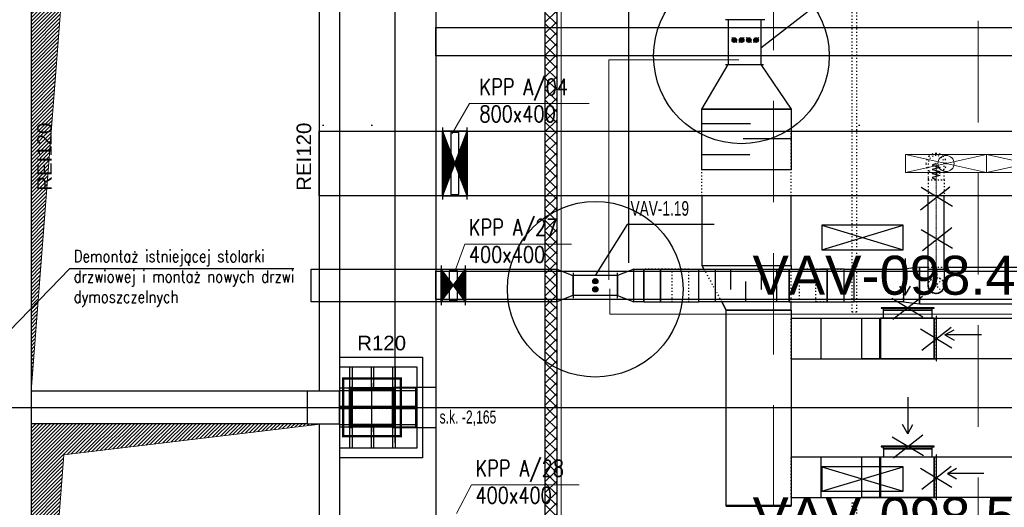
# Model space of a CAD drawing. Header units: centimetres. Extents: x -149939 to 48626, y -46000 to 152985.
# Tile 48 of 256: x -62880 to -50750, y 27770 to 33775. Entities that reach past the tile are written whole.
import ezdxf

# ---------------------------------------------------------------- set-up
doc = ezdxf.new("R2010")
doc.units = ezdxf.units.CM
doc.header["$LTSCALE"] = 50
for name, pattern in [('Balustrady$0$DASHED', [0.75, 0.5, -0.25]), ('CADVENT_CENTERLINE', [9.9, 7.4, -1, 0.5, -1]), ('CADVENT_HIDDEN', [0.8, 0.25, -0.55]), ('Kondygnacja  -0_5$0$HIDDEN', [9.525, 6.35, -3.175]), ('Kondygnacja  -0_5$0$HIDDEN2', [4.7625, 3.175, -1.5875]), ('Osie rzutów$0$DASHDOT2', [12.7, 6.35, -3.175, 0, -3.175])]:
    doc.linetypes.add(name, pattern=pattern)
doc.layers.get('0').update_dxf_attribs({"color": 8})
for name, color, linetype in [('01-103-Went PP_poziom-0_5$0$L_Nawiew', 7, 'Continuous'), ('ARCH_WIDOK_KONSTRUKCJA', 8, 'Continuous'), ('bgde-nawiewDETAILS', 1, 'Continuous'), ('bgde-nawiewEXP', 7, 'Continuous'), ('bgde-nawiewHIDDEN', 250, 'Continuous'), ('bgde-wywiewEXP', 5, 'Continuous'), ('bgde-wywiewHIDDEN', 7, 'Continuous'), ('bgde_AJ_strzałki', 7, 'Continuous'), ('bgde_redukcja', 250, 'Continuous'), ('bgde_tlumik', 7, 'Continuous'), ('bgde_VAV', 7, 'Continuous'), ('IS_zmiany 2024', 1, 'Continuous'), ('Kondygnacja  -0_5$0$ARCH_GK', 8, 'Continuous'), ('Kondygnacja  -0_5$0$ARCH_INFO_ODPORNOŚĆ OGNIOWA', 8, 'Continuous'), ('Kondygnacja  -0_5$0$ARCH_INFO_OPISY', 8, 'Continuous'), ('Kondygnacja  -0_5$0$ARCH_KONSTR_POWYŻEJ RZUTU', 8, 'Kondygnacja  -0_5$0$HIDDEN'), ('Kondygnacja  -0_5$0$ARCH_KONSTR_POWYŻEJ RZUTU_IST', 8, 'Kondygnacja  -0_5$0$HIDDEN2'), ('Kondygnacja  -0_5$0$ARCH_MUROWANE_IST', 8, 'Continuous'), ('Kondygnacja  -0_5$0$ARCH_OKŁADZINA', 8, 'Continuous'), ('Kondygnacja  -0_5$0$ARCH_POMOCNICZE', 8, 'Continuous'), ('Kondygnacja  -0_5$0$ARCH_SŁUPY', 8, 'Continuous'), ('Kondygnacja  -0_5$0$ARCH_WIDOK_IST', 8, 'Continuous'), ('Kondygnacja  -0_5$0$ARCH_ŻELBET_IST', 8, 'Continuous'), ('Osie rzutów$0$ARCH_INFO_OSIE_IST', 8, 'Osie rzutów$0$DASHDOT2'), ('Osie rzutów$0$ARCH_INFO_OSIE_OPISY_IST', 8, 'Continuous')]:
    doc.layers.add(name, color=color, linetype=linetype)
for name, color, linetype, lineweight in [('bgde-nawiewCEN', 7, 'Continuous', 13), ('bgde_klapy opis', 250, 'Continuous', 20), ('bgde_klapy p.poż.', 240, 'Continuous', 30), ('bgde_nawiewnik', 11, 'Continuous', 5), ('Kondygnacja  -0_5$0$ARCH_WIDOK', 8, 'Continuous', 13), ('RFCU', 6, 'Continuous', 30)]:
    doc.layers.add(name, color=color, linetype=linetype, lineweight=lineweight)
doc.styles.add('Arial', font='ARIAL.TTF')
doc.styles.add('Kondygnacja  -0_5$0$Arial', font='ARIAL.TTF')
doc.styles.add('Kondygnacja  -0_5$0$BIKTS', font='bikromsw.shx', dxfattribs={"width": 0.8})
doc.styles.add('Kondygnacja  -0_5$0$ROMANS-50-CM', font='romans.shx', dxfattribs={"width": 0.8, "height": 10})
doc.styles.add('Kondygnacja  -0_5$0$Standard', font='txt')
doc.styles.add('st rom', font='Romans.shx', dxfattribs={"width": 0.8})
doc.dimstyles.new('Kondygnacja  -0_5$0$ISO-25', dxfattribs={"dimtxt": 2.5, "dimasz": 2.5, "dimexe": 1.25, "dimexo": 0.625, "dimtad": 1, "dimtxsty": 'Kondygnacja  -0_5$0$Standard', "dimcen": 2.5, "dimadec": 0, "dimazin": 0, "dimtfac": 1, "dimtmove": 0, "dimatfit": 3, "dimfxl": 1, "dimarcsym": 0})
pattern_1 = [(45, (-6220.4609, -4950), (-0.67351921, 0.67351921), [])]

# ---------------------------------------------------------------- blocks, each defined once
blk = doc.blocks.new('Osie rzutów')
at = {"layer": 'Osie rzutów$0$ARCH_INFO_OSIE_IST', "ltscale": 10}
for p, q in [((6200, 12510), (6200, 4800)), ((6200, 12510), (6200, 4571.18)), ((6260, 12510), (6260, 4623.26)), ((6860, 12510), (6860, 4623.26)), ((6260, 7370), (6260, 7430)), ((4436.04, 7400), (15156.54, 7400)), ((6290, 7400), (6230, 7400))]:
    blk.add_line(p, q, dxfattribs=at)
blk = doc.blocks.new('Kondygnacja  -0_5$0$_Dot')
at = {"color": 0, "linetype": 'ByBlock', "lineweight": -2}
blk.add_line((-0.5, 0), (-1, 0), dxfattribs=at)
at = {"color": 0, "linetype": 'ByBlock', "const_width": 0.5}
blk.add_lwpolyline([(-0.25, 0, 1), (0.25, 0, 1)], format="xyb", close=True, dxfattribs=at)
blk = doc.blocks.new('Kondygnacja  -0_5$0$słup 6.8.11')
at = {"layer": 'Kondygnacja  -0_5$0$ARCH_SŁUPY'}
h = blk.add_hatch(dxfattribs=at)
h.set_pattern_fill('ANSI31', color=256, scale=0.3, style=0)
h.set_pattern_definition(pattern_1)
h.paths.add_polyline_path([(15, 75), (12, 75), (12, 25), (15, 25)])
h = blk.add_hatch(dxfattribs=at)
h.set_pattern_fill('ANSI31', color=256, scale=0.3, style=0)
h.set_pattern_definition(pattern_1)
h.paths.add_polyline_path([(65, 71), (65, 74), (15, 74), (15, 71)])
h = blk.add_hatch(dxfattribs=at)
h.set_pattern_fill('ANSI31', color=256, scale=0.3, style=0)
h.set_pattern_definition(pattern_1)
h.paths.add_polyline_path([(68, 75), (65, 75), (65, 25), (68, 25)])
h = blk.add_hatch(dxfattribs=at)
h.set_pattern_fill('ANSI31', color=256, scale=0.3, style=0)
h.set_pattern_definition(pattern_1)
h.paths.add_polyline_path([(65, 48.5), (65, 51.5), (15, 51.5), (15, 48.5)])
h = blk.add_hatch(dxfattribs=at)
h.set_pattern_fill('ANSI31', color=256, scale=0.3, style=0)
h.set_pattern_definition(pattern_1)
h.paths.add_polyline_path([(65, 26), (65, 29), (15, 29), (15, 26)])
at = {"layer": 'Kondygnacja  -0_5$0$ARCH_POMOCNICZE'}
blk.add_lwpolyline([(95, 100), (95, 0), (0, 0), (0, 100)], close=True, dxfattribs=at)
for points in [[(12, 100), (12, 75)], [(15, 100), (15, 75)], [(38.5, 100), (38.5, 74)], [(41.5, 100), (41.5, 74)], [(65, 100), (65, 75)], [(68, 100), (68, 75)], [(0, 74), (12, 74)], [(68, 74), (95, 74)], [(0, 71), (12, 71)], [(68, 71), (95, 71)], [(0, 51.5), (12, 51.5)], [(68, 51.5), (95, 51.5)], [(0, 48.5), (12, 48.5)], [(68, 48.5), (95, 48.5)], [(0, 29), (12, 29)], [(0, 26), (12, 26)], [(12, 25), (12, 0)], [(15, 25), (15, 0)], [(38.5, 26), (38.5, 0)], [(41.5, 26), (41.5, 0)], [(65, 25), (65, 0)], [(68, 29), (95, 29)], [(68, 26), (95, 26)], [(68, 25), (68, 0)]]:
    blk.add_lwpolyline(points, dxfattribs=at)
at = {"layer": 'Kondygnacja  -0_5$0$ARCH_SŁUPY'}
for p, q in [((15, 51.5), (65, 51.5)), ((65, 48.5), (15, 48.5))]:
    blk.add_line(p, q, dxfattribs=at)
for points in [[(12, 75), (15, 75), (15, 25), (12, 25)], [(65, 75), (68, 75), (68, 25), (65, 25)]]:
    blk.add_lwpolyline(points, close=True, dxfattribs=at)
for points in [[(65, 74), (15, 74)], [(15, 71), (65, 71)], [(65, 29), (15, 29)], [(15, 26), (65, 26)]]:
    blk.add_lwpolyline(points, dxfattribs=at)
blk = doc.blocks.new('Kondygnacja  -0_5$0$konstrukcja istniejąca -0.5')
at = {"layer": 'Kondygnacja  -0_5$0$ARCH_KONSTR_POWYŻEJ RZUTU_IST', "ltscale": 10}
for p, q in [((6288.5, 4975), (6288.5, 12225)), ((6288.5, 7375), (6288.5, 7425)), ((6288.5, 7425), (6338.5, 7425)), ((6338.5, 7375), (6288.5, 7375))]:
    blk.add_line(p, q, dxfattribs=at)
for points in [[(6338.5, 8575), (6338.5, 7425)], [(6313.5, 7425), (6313.5, 7375)], [(6338.5, 7425), (6338.5, 7375)], [(6338.5, 7375), (6338.5, 6225)]]:
    blk.add_lwpolyline(points, dxfattribs=at)
at = {"layer": 'Kondygnacja  -0_5$0$ARCH_KONSTR_POWYŻEJ RZUTU_IST', "ltscale": 10, "elevation": 0}
for points in [[(7382, 7832.9), (6338.5, 7832.9), (6338.5, 7867.9), (7382, 7867.9)], [(7382, 7532.9), (6338.5, 7532.9), (6338.5, 7567.9), (7382, 7567.9)]]:
    blk.add_lwpolyline(points, dxfattribs=at)
at = {"layer": 'Kondygnacja  -0_5$0$ARCH_KONSTR_POWYŻEJ RZUTU_IST', "style": 'Kondygnacja  -0_5$0$BIKTS', "width": 0.7}
blk.add_text('s.k. -2,165', height=16, dxfattribs=at).set_placement((6343.3, 7380.2))
blk = doc.blocks.new('06')
at = {"layer": 'bgde_VAV', "color": 3, "linetype": 'Continuous', "lineweight": -2}
for p, q in [((-54870, 68405), (-54870, 68375)), ((-54870, 68375), (-54870, 68125)), ((-54320, 68375), (-54320, 68405)), ((-54320, 68125), (-54320, 68375)), ((-54870, 68125), (-54870, 68095)), ((-54320, 68095), (-54320, 68125))]:
    blk.add_line(p, q, dxfattribs=at)
at = {"layer": 'bgde_VAV', "color": 3, "linetype": 'ByBlock', "lineweight": -2}
for p, q in [((-54320, 68375), (-54870, 68375)), ((-54320, 68125), (-54870, 68125))]:
    blk.add_line(p, q, dxfattribs=at)
at = {"layer": 'bgde_VAV', "color": 3, "linetype": 'Continuous', "lineweight": -3}
for p, q in [((-54595, 68303), (-54627, 68303)), ((-54595, 68303), (-54626, 68313)), ((-54595, 68303), (-54626, 68293)), ((-54595, 68303), (-54621, 68322)), ((-54595, 68303), (-54621, 68284)), ((-54595, 68303), (-54614, 68329)), ((-54595, 68303), (-54614, 68277)), ((-54595, 68303), (-54605, 68334)), ((-54595, 68303), (-54605, 68273)), ((-54595, 68303), (-54595, 68335)), ((-54595, 68303), (-54585, 68334)), ((-54595, 68303), (-54576, 68329)), ((-54595, 68303), (-54569, 68322)), ((-54595, 68303), (-54565, 68313)), ((-54595, 68303), (-54563, 68303)), ((-54595, 68303), (-54565, 68293)), ((-54595, 68303), (-54569, 68284)), ((-54595, 68303), (-54576, 68277)), ((-54595, 68303), (-54585, 68273)), ((-54595, 68303), (-54595, 68271)), ((-54595, 68203), (-54627, 68203)), ((-54595, 68203), (-54626, 68213)), ((-54595, 68203), (-54626, 68193)), ((-54595, 68203), (-54621, 68222)), ((-54595, 68203), (-54621, 68184)), ((-54595, 68203), (-54614, 68229)), ((-54595, 68203), (-54614, 68177)), ((-54595, 68203), (-54605, 68234)), ((-54595, 68203), (-54605, 68173)), ((-54595, 68203), (-54595, 68235)), ((-54595, 68203), (-54585, 68234)), ((-54595, 68203), (-54576, 68229)), ((-54595, 68203), (-54569, 68222)), ((-54595, 68203), (-54565, 68213)), ((-54595, 68203), (-54563, 68203)), ((-54595, 68203), (-54565, 68193)), ((-54595, 68203), (-54569, 68184)), ((-54595, 68203), (-54576, 68177)), ((-54595, 68203), (-54585, 68173)), ((-54595, 68203), (-54595, 68171))]:
    blk.add_line(p, q, dxfattribs=at)
for centre in [(-54595, 68303), (-54595, 68203)]:
    blk.add_ellipse(centre, major_axis=(32, 0), ratio=1, start_param=-1.570796, end_param=4.712389, dxfattribs=at)
blk = doc.blocks.new('blok')
at = {"layer": 'bgde_VAV', "color": 3, "linetype": 'Continuous', "lineweight": -2}
for p, q in [((-54400, 33775), (-54434, 33775)), ((-53950, 33775), (-54400, 33775)), ((-53967, 33775), (-54000, 33775)), ((-54434, 33225), (-54400, 33225)), ((-54400, 33225), (-54000, 33225)), ((-54000, 33225), (-53967, 33225))]:
    blk.add_line(p, q, dxfattribs=at)
at = {"layer": 'bgde_VAV', "color": 3, "linetype": 'ByBlock', "lineweight": -2}
for p, q in [((-54400, 33775), (-54400, 33225)), ((-54000, 33775), (-54000, 33225))]:
    blk.add_line(p, q, dxfattribs=at)
at = {"layer": 'bgde_VAV', "color": 3, "linetype": 'Continuous', "lineweight": -3}
for p, q in [((-54295, 33493), (-54358, 33556)), ((-54326, 33524), (-54355, 33524)), ((-54326, 33524), (-54354, 33533)), ((-54326, 33524), (-54354, 33515)), ((-54326, 33524), (-54349, 33541)), ((-54326, 33524), (-54349, 33507)), ((-54326, 33524), (-54343, 33547)), ((-54326, 33524), (-54343, 33501)), ((-54326, 33524), (-54335, 33551)), ((-54326, 33524), (-54335, 33497)), ((-54326, 33524), (-54326, 33553)), ((-54326, 33524), (-54317, 33551)), ((-54326, 33524), (-54309, 33547)), ((-54326, 33524), (-54303, 33541)), ((-54326, 33524), (-54299, 33533)), ((-54326, 33524), (-54299, 33515)), ((-54326, 33524), (-54303, 33507)), ((-54326, 33524), (-54309, 33501)), ((-54326, 33524), (-54317, 33497)), ((-54326, 33524), (-54326, 33496)), ((-54326, 33524), (-54298, 33524)), ((-54205, 33556), (-54269, 33493)), ((-54237, 33524), (-54266, 33524)), ((-54237, 33524), (-54264, 33533)), ((-54237, 33524), (-54264, 33515)), ((-54237, 33524), (-54260, 33541)), ((-54237, 33524), (-54260, 33507)), ((-54237, 33524), (-54254, 33547)), ((-54237, 33524), (-54254, 33501)), ((-54237, 33524), (-54246, 33551)), ((-54237, 33524), (-54246, 33497)), ((-54237, 33524), (-54237, 33553)), ((-54237, 33524), (-54228, 33551)), ((-54237, 33524), (-54220, 33547)), ((-54237, 33524), (-54214, 33541)), ((-54237, 33524), (-54210, 33533)), ((-54237, 33524), (-54210, 33515)), ((-54237, 33524), (-54214, 33507)), ((-54237, 33524), (-54220, 33501)), ((-54237, 33524), (-54228, 33497)), ((-54237, 33524), (-54237, 33496)), ((-54237, 33524), (-54208, 33524)), ((-54116, 33493), (-54179, 33556)), ((-54147, 33524), (-54176, 33524)), ((-54147, 33524), (-54175, 33533)), ((-54147, 33524), (-54175, 33515)), ((-54147, 33524), (-54171, 33541)), ((-54147, 33524), (-54171, 33507)), ((-54147, 33524), (-54164, 33547)), ((-54147, 33524), (-54164, 33501)), ((-54147, 33524), (-54156, 33551)), ((-54147, 33524), (-54156, 33497)), ((-54147, 33524), (-54147, 33553)), ((-54147, 33524), (-54139, 33551)), ((-54147, 33524), (-54131, 33547)), ((-54147, 33524), (-54124, 33541)), ((-54147, 33524), (-54120, 33533)), ((-54147, 33524), (-54120, 33515)), ((-54147, 33524), (-54124, 33507)), ((-54147, 33524), (-54131, 33501)), ((-54147, 33524), (-54139, 33497)), ((-54147, 33524), (-54147, 33496)), ((-54147, 33524), (-54119, 33524)), ((-54026, 33556), (-54090, 33493)), ((-54058, 33524), (-54087, 33524)), ((-54058, 33524), (-54085, 33533)), ((-54058, 33524), (-54085, 33515)), ((-54058, 33524), (-54081, 33541)), ((-54058, 33524), (-54081, 33507)), ((-54058, 33524), (-54075, 33547)), ((-54058, 33524), (-54075, 33501)), ((-54058, 33524), (-54067, 33551)), ((-54058, 33524), (-54067, 33497)), ((-54058, 33524), (-54058, 33553)), ((-54058, 33524), (-54049, 33551)), ((-54058, 33524), (-54041, 33547)), ((-54058, 33524), (-54035, 33541)), ((-54058, 33524), (-54031, 33533)), ((-54058, 33524), (-54031, 33515)), ((-54058, 33524), (-54035, 33507)), ((-54058, 33524), (-54041, 33501)), ((-54058, 33524), (-54049, 33497)), ((-54058, 33524), (-54058, 33496)), ((-54058, 33524), (-54029, 33524))]:
    blk.add_line(p, q, dxfattribs=at)
for centre in [(-54326, 33524), (-54237, 33524), (-54147, 33524), (-54058, 33524)]:
    blk.add_ellipse(centre, major_axis=(0, 28.6), ratio=1, start_param=-1.570796, end_param=4.712389, dxfattribs=at)
blk = doc.blocks.new('*U497')
at = {"linetype": 'Continuous', "lineweight": -3}
for p, q in [((-150, 0, -400), (150, 0, 400)), ((150, 0, -400), (-150, 0, 400)), ((-142.875, 0, -381), (-142.875, 0, 381)), ((-127, 0, -338.667), (-127, 0, 338.667)), ((-111.125, 0, -296.333), (-111.125, 0, 296.333)), ((-95.25, 0, -254), (-95.25, 0, 254)), ((-79.375, 0, -211.667), (-79.375, 0, 211.667)), ((-63.5, 0, -169.333), (-63.5, 0, 169.333)), ((-50, 0, -380), (-50, 0, 380)), ((50, 0, -380), (-50, 0, -380)), ((-47.625, 0, -127), (-47.625, 0, 127)), ((-31.75, 0, -84.667), (-31.75, 0, 84.667)), ((-15.875, 0, -42.333), (-15.875, 0, 42.333)), ((15.875, 0, -42.333), (15.875, 0, 42.333)), ((31.75, 0, -84.667), (31.75, 0, 84.667)), ((47.625, 0, -127), (47.625, 0, 127)), ((50, 0, 380), (50, 0, -380)), ((63.5, 0, -169.333), (63.5, 0, 169.333)), ((79.375, 0, -211.667), (79.375, 0, 211.667)), ((95.25, 0, -254), (95.25, 0, 254)), ((111.125, 0, -296.333), (111.125, 0, 296.333)), ((127, 0, -338.667), (127, 0, 338.667)), ((142.875, 0, -381), (142.875, 0, 381)), ((-50, 0, 380), (50, 0, 380))]:
    blk.add_line(p, q, dxfattribs=at)
at = {"linetype": 'Continuous', "lineweight": -2}
for p, q in [((-150, 0, -400), (-150, 0, 400)), ((-150, 0, -445), (-150, 0, -400)), ((150, 0, 400), (150, 0, -400)), ((150, 0, -400), (150, 0, -445)), ((-150, 0, 400), (-150, 0, 445)), ((150, 0, 445), (150, 0, 400))]:
    blk.add_line(p, q, dxfattribs=at)
at = {"color": 0, "linetype": 'ByBlock', "lineweight": -2}
for p, q in [((150, 0, -400), (-150, 0, -400)), ((-150, 0, 400), (150, 0, 400))]:
    blk.add_line(p, q, dxfattribs=at)
blk = doc.blocks.new('*U499')
at = {"linetype": 'Continuous', "lineweight": -2}
for p, q in [((-150, 200), (-150, 245)), ((150, 245), (150, 200)), ((-150, -200), (-150, 200)), ((150, 200), (150, -200)), ((-150, -245), (-150, -200)), ((150, -200), (150, -245))]:
    blk.add_line(p, q, dxfattribs=at)
at = {"linetype": 'Continuous', "lineweight": -3}
for p, q in [((-150, -200), (150, 200)), ((150, -200), (-150, 200)), ((-143, -191), (-143, 190)), ((-127, -169), (-127, 169)), ((-111, -148), (-111, 148)), ((-95, -127), (-95, 127)), ((-50, 180), (50, 180)), ((-50, -180), (-50, 180)), ((50, 180), (50, -180)), ((95, -127), (95, 127)), ((111, -148), (111, 148)), ((127, -169), (127, 169)), ((143, -191), (143, 190)), ((-79, -106), (-79, 106)), ((-64, -85), (-64, 85)), ((-48, -64), (-48, 64)), ((-32, -42), (-32, 42)), ((-16, -21), (-16, 21)), ((16, -21), (16, 21)), ((32, -42), (32, 42)), ((48, -64), (48, 64)), ((64, -85), (64, 85)), ((79, -106), (79, 106)), ((50, -180), (-50, -180))]:
    blk.add_line(p, q, dxfattribs=at)
at = {"color": 0, "linetype": 'ByBlock', "lineweight": -2}
for p, q in [((150, 200), (-150, 200)), ((-150, -200), (150, -200))]:
    blk.add_line(p, q, dxfattribs=at)
blk = doc.blocks.new('A$C066D7839')
at = {"layer": 'bgde_nawiewnik', "color": 7}
for p, q in [((-50, -11.15), (-50, 11.15)), ((-50, 11.15), (50, 11.15)), ((-50, -11.15), (50, 11.15)), ((50, -11.15), (-50, 11.15)), ((50, 11.15), (50, -11.15)), ((50, -11.15), (-50, -11.15))]:
    blk.add_line(p, q, dxfattribs=at)
blk.add_circle((0, 0), 10, dxfattribs=at)
blk = doc.blocks.new('strzałki2')
at = {"layer": 'bgde_AJ_strzałki'}
for p, q in [((0, 687), (-65, 575, 1393)), ((0, 237), (0, 687)), ((0, 687), (65, 575, 1393))]:
    blk.add_line(p, q, dxfattribs=at)
blk = doc.blocks.new('t20')
at = {"layer": 'bgde_tlumik'}
for p, q in [((-54475, 32498), (-53875, 32498)), ((-53375, 32306), (-53965, 32306)), ((-54475, 32114), (-53885, 32114))]:
    blk.add_line(p, q, dxfattribs=at)
blk.add_lwpolyline([(-54475, 32675), (-53375, 32675), (-53375, 31925), (-54475, 31925)], close=True, dxfattribs=at)
blk = doc.blocks.new('t19')
at = {"layer": 'bgde_tlumik'}
for p, q in [((-54121, 30702), (-54121, 30452)), ((-53746, 30702), (-53746, 30452)), ((-53933, 30302), (-53933, 30552))]:
    blk.add_line(p, q, dxfattribs=at)
blk.add_lwpolyline([(-54308, 30702), (-53558, 30702), (-53558, 30302), (-54308, 30302)], close=True, dxfattribs=at)

msp = doc.modelspace()

# ---------------------------------------------------------------- hatches: boundary and pattern name
at = {"layer": 'Kondygnacja  -0_5$0$ARCH_GK', "linetype": 'Continuous', "lineweight": -3}
h = msp.add_hatch(dxfattribs=at)
h.set_pattern_fill('ANSI37', color=256, scale=30, style=0)
h.set_pattern_definition([(45, (-121140, -45000), (-67.35192, 67.35192), []), (135, (-121140, -45000), (-67.35192, -67.35192), [])])
h.paths.add_polyline_path([(-56410, 4850), (-56260, 4850), (-56260, 53640), (-56376.667, 53640), (-56410, 53540)], flags=0)
h.paths.add_polyline_path([(-56410, 53740), (-56376.667, 53640), (-56260, 53640), (-56260, 56010), (-56410, 56160)], flags=0)
at = {"layer": 'Kondygnacja  -0_5$0$ARCH_WIDOK'}
h = msp.add_hatch(dxfattribs=at)
h.set_pattern_fill('ANSI31', color=256, scale=10, angle=-180, style=0)
h.set_pattern_definition([(225, (-121140, -33000), (22.45064, -22.45064), [])])
h.paths.add_polyline_path([(-62740, 29200), (-62740, 34800), (-59190, 34800), (-62335.997, 34415.735)])
h = msp.add_hatch(dxfattribs=at)
h.set_pattern_fill('ANSI31', color=256, scale=10, angle=-180, style=0)
h.set_pattern_definition([(225, (-121140, -39000), (22.45064, -22.45064), [])])
h.paths.add_polyline_path([(-62740, 23200), (-62740, 28800), (-59140, 28800), (-62335.997, 28415.735)])

# ---------------------------------------------------------------- linework, layer by layer
at = {"linetype": 'Balustrady$0$DASHED', "lineweight": 20, "ltscale": 50}
msp.add_lwpolyline([(-53592.361, 52511.025), (-51070.214, 52511.025), (-51070.214, 5276.785), (-53592.361, 5276.785)], close=True, dxfattribs=at)
at = {"layer": 'ARCH_WIDOK_KONSTRUKCJA', "linetype": 'CADVENT_HIDDEN', "elevation": 0}
for points in [[(-52572.2, 30174.984), (-52622.2, 30174.984), (-52622.2, 39824.984), (-52572.2, 39824.984)], [(-52572.2, 18174.984), (-52622.2, 18174.984), (-52622.2, 27824.984), (-52572.2, 27824.984)]]:
    msp.add_lwpolyline(points, close=True, dxfattribs=at)
at = {"layer": 'bgde-nawiewCEN', "linetype": 'CADVENT_CENTERLINE', "ltscale": 0.06}
for p, q in [((-51590.031, 32003.485), (-51590.031, 32003.959)), ((-51590.031, 32002.359), (-51590.031, 32003.485)), ((-51590.031, 32000.166), (-51590.031, 32002.359)), ((-51590.031, 31996.552), (-51590.031, 32000.166)), ((-51590.031, 31991.159), (-51590.031, 31996.552)), ((-51590.031, 31983.633), (-51590.031, 31991.159)), ((-51590.031, 31973.618), (-51590.031, 31983.633)), ((-51590.031, 31960.759), (-51590.031, 31973.618)), ((-51590.031, 31944.7), (-51590.031, 31960.759)), ((-51590.031, 31925.085), (-51590.031, 31944.7)), ((-51590.031, 31901.559), (-51590.031, 31925.085)), ((-51590.031, 31873.766), (-51590.031, 31901.559)), ((-51590.031, 31822.655), (-51590.031, 31873.766)), ((-51590.031, 31803.959), (-51590.031, 31822.655)), ((-51590.031, 31803.959), (-51590.031, 30701.612)), ((-51590.031, 30701.612), (-51590.031, 30501.612))]:
    msp.add_line(p, q, dxfattribs=at)
at = {"layer": 'bgde-nawiewDETAILS', "linetype": 'CADVENT_HIDDEN'}
for p, q in [((-51660.742, 30430.901), (-51519.321, 30572.322)), ((-51660.742, 30572.322), (-51519.321, 30430.901))]:
    msp.add_line(p, q, dxfattribs=at)
at = {"layer": 'bgde-nawiewEXP', "linetype": 'Continuous'}
for points in [[(-41538.801, 31603.941), (-59190.003, 31603.941), (-59190.003, 32403.941), (-41538.801, 32403.941)], [(-51690.031, 30701.612), (-51490.031, 30701.612), (-51490.031, 31603.941)], [(-51690.031, 30701.612), (-51690.031, 31603.941)], [(-56263.382, 30301.612), (-59287.537, 30301.612), (-59287.537, 30701.612), (-56263.382, 30701.612)], [(-55313.382, 30301.612), (-55313.382, 30701.612), (-55313.38, 30701.612)], [(-55313.38, 30701.612), (-55189.278, 30701.612), (-55189.278, 30301.612), (-55313.38, 30301.612)], [(-55313.38, 30301.612), (-55313.38, 30701.612)], [(-55189.278, 30301.612), (-55189.278, 30701.612), (-54983.338, 30701.612), (-54983.338, 30301.612), (-54512.825, 30301.612)], [(-55189.278, 30301.612), (-54983.338, 30301.612), (-54983.338, 30701.612), (-54512.825, 30701.612)], [(-54512.827, 30301.612), (-54512.827, 30701.612)], [(-53401.253, 30701.612), (-52930.74, 30701.612)], [(-53401.251, 30301.612), (-53401.251, 30701.612)], [(-52930.74, 30301.612), (-52724.8, 30301.612), (-52724.8, 30701.612), (-52930.74, 30701.612), (-52930.74, 30701.612), (-53000.333, 30701.612)], [(-52930.74, 30301.612), (-52930.74, 30301.612), (-52930.74, 30301.612), (-52930.74, 30701.612), (-52930.74, 30701.612)], [(-52724.8, 30301.612), (-52600.697, 30301.612), (-52600.697, 30701.612), (-51992.988, 30701.612), (-51992.988, 30701.612), (-51992.988, 30301.612), (-52600.697, 30301.612)], [(-52724.8, 30301.612), (-52724.8, 30701.612), (-52600.697, 30701.612)], [(-51792.988, 30726.612), (-51690.031, 30726.612)], [(-51490.031, 30726.612), (-50102.307, 30726.612)], [(-51690.031, 30501.612), (-51685.059, 30476.615)], [(-51688.191, 30497.17), (-51685.492, 30471.826), (-51666.828, 30437.562), (-51661.829, 30433.526)], [(-51683.673, 30469.644), (-51682.419, 30463.343), (-51660.742, 30430.901), (-51639.551, 30416.741)], [(-51558.064, 30407.97), (-51551.763, 30409.224), (-51519.321, 30430.901), (-51505.161, 30452.092)], [(-51517.481, 30435.343), (-51501.469, 30455.172), (-51490.438, 30492.598), (-51491.119, 30498.986)], [(-51501.213, 30458.002), (-51497.643, 30463.343), (-51490.031, 30501.612)], [(-51656.3, 30429.061), (-51636.471, 30413.049), (-51599.045, 30402.019), (-51592.656, 30402.699)], [(-51633.641, 30412.793), (-51628.3, 30409.224), (-51590.031, 30401.612), (-51565.034, 30406.584)], [(-51585.589, 30403.451), (-51560.246, 30406.15), (-51525.982, 30424.815), (-51521.946, 30429.814)], [(-53401.253, 30301.612), (-52930.74, 30301.612)], [(-51792.988, 30276.612), (-42620.939, 30276.612)]]:
    msp.add_lwpolyline(points, dxfattribs=at)
for points in [[(-56263.382, 30701.612), (-56063.382, 30626.612), (-56063.382, 30376.612), (-56263.382, 30301.612)], [(-55313.382, 30701.612), (-55513.382, 30626.612), (-55513.382, 30376.612), (-55313.382, 30301.612)], [(-54512.825, 30301.612), (-54512.825, 30701.612), (-53401.253, 30701.612), (-53401.253, 30301.612)], [(-52930.74, 30301.612), (-52930.74, 30701.612)], [(-51992.988, 30301.612), (-51792.988, 30276.612), (-51792.988, 30726.612), (-51992.988, 30701.612)], [(-51792.988, 30726.612), (-51792.988, 30276.612)], [(-51690.031, 30501.612), (-51690.031, 30701.612), (-51490.031, 30701.612), (-51490.031, 30501.612), (-51497.643, 30463.343), (-51519.321, 30430.901), (-51551.763, 30409.224), (-51590.031, 30401.612), (-51628.3, 30409.224), (-51660.742, 30430.901), (-51682.419, 30463.343)], [(-51992.988, 30301.612), (-51992.988, 30301.612)]]:
    msp.add_lwpolyline(points, close=True, dxfattribs=at)
at = {"layer": 'bgde-nawiewHIDDEN', "linetype": 'CADVENT_HIDDEN'}
for points in [[(-51715.031, 32003.959), (-51705.516, 31956.123), (-51678.42, 31915.571), (-51637.867, 31888.474), (-51590.031, 31878.959), (-51542.196, 31888.474), (-51501.643, 31915.571), (-51474.546, 31956.123), (-51465.031, 32003.959), (-51474.546, 32051.794), (-51501.643, 32092.347), (-51542.196, 32119.444), (-51590.031, 32128.959), (-51637.867, 32119.444), (-51678.42, 32092.347), (-51705.516, 32051.794)], [(-51715.031, 32003.959), (-51705.516, 31956.123), (-51678.42, 31915.571), (-51637.867, 31888.474), (-51590.031, 31878.959), (-51542.196, 31888.474), (-51501.643, 31915.571), (-51474.546, 31956.123), (-51465.031, 32003.959), (-51474.546, 32051.794), (-51501.643, 32092.347), (-51542.196, 32119.444), (-51590.031, 32128.959), (-51637.867, 32119.444), (-51678.42, 32092.347), (-51705.516, 32051.794)], [(-51690.031, 31803.959), (-51490.031, 31803.959), (-51490.031, 32003.959), (-51497.643, 32042.227), (-51519.321, 32074.67), (-51551.763, 32096.347), (-51590.031, 32103.959), (-51628.3, 32096.347), (-51660.742, 32074.67), (-51682.419, 32042.227), (-51690.031, 32003.959), (-51690.031, 31822.655)], [(-53277.15, 30701.612), (-53277.15, 30301.612), (-52930.74, 30301.612), (-53071.21, 30301.612), (-53071.21, 30701.612), (-52930.74, 30701.612), (-52930.74, 30701.612)], [(-51992.988, 30701.612), (-51992.988, 30701.612)], [(-51992.988, 30301.612), (-51992.988, 30301.612)]]:
    msp.add_lwpolyline(points, close=True, dxfattribs=at)
at = {"layer": 'bgde-nawiewHIDDEN'}
msp.add_lwpolyline([(-51590.031, 32003.959), (-51640.031, 31981.885), (-51540.031, 31956.779), (-51640.031, 31931.546), (-51540.031, 31905.868), (-51640.031, 31880.722), (-51540.031, 31855.642), (-51640.031, 31830.347), (-51590.031, 31803.959)], dxfattribs=at)
at = {"layer": 'bgde-nawiewHIDDEN', "linetype": 'CADVENT_HIDDEN'}
for points in [[(-51690.031, 31803.959), (-51690.031, 31603.941)], [(-51690.031, 31803.959), (-51490.031, 31803.959), (-51490.031, 31603.941)], [(-55189.278, 30301.612), (-54842.868, 30301.612), (-54842.868, 30701.612), (-55189.278, 30701.612)], [(-54983.338, 30301.612), (-54636.927, 30301.612), (-54636.927, 30701.612), (-54983.338, 30701.612)], [(-54512.825, 30301.612), (-54512.823, 30301.612), (-54512.823, 30701.612), (-54512.825, 30701.612)], [(-53401.255, 30301.612), (-53401.255, 30701.612), (-53401.253, 30701.612)], [(-52930.74, 30701.612), (-52724.8, 30701.612)], [(-52600.697, 30301.612), (-52600.695, 30301.612), (-52600.695, 30701.612), (-52600.697, 30701.612)], [(-51992.988, 30301.612), (-51992.988, 30701.612)], [(-51690.031, 30726.612), (-51490.031, 30726.612)], [(-51690.031, 30501.612), (-51682.419, 30539.88), (-51660.742, 30572.322), (-51628.3, 30593.999), (-51590.031, 30601.612), (-51551.763, 30593.999), (-51519.321, 30572.322), (-51497.643, 30539.88), (-51490.031, 30501.612)], [(-51689.624, 30510.625), (-51678.594, 30548.051), (-51654.081, 30578.408), (-51619.817, 30597.073), (-51581.018, 30601.205), (-51543.592, 30590.174), (-51513.235, 30565.661), (-51494.57, 30531.397), (-51491.119, 30498.986)], [(-51689.624, 30510.625), (-51688.191, 30497.17)], [(-51685.059, 30476.615), (-51683.673, 30469.644)], [(-51505.161, 30452.092), (-51501.213, 30458.002)], [(-51661.829, 30433.526), (-51656.3, 30429.061)], [(-51639.551, 30416.741), (-51633.641, 30412.793)], [(-51592.656, 30402.699), (-51585.589, 30403.451)], [(-51565.034, 30406.584), (-51558.064, 30407.97)], [(-51521.946, 30429.814), (-51517.481, 30435.343)], [(-55313.382, 30301.612), (-55313.38, 30301.612)], [(-53401.255, 30301.612), (-53401.253, 30301.612)], [(-52930.74, 30301.612), (-52724.8, 30301.612)]]:
    msp.add_lwpolyline(points, dxfattribs=at)
at = {"layer": 'bgde-wywiewEXP', "linetype": 'Continuous'}
for points in [[(-54150.428, 33225.031), (-53750.427, 33225.031), (-53375.428, 32675.031), (-54475.428, 32675.031)], [(-52265.003, 30221.595), (-51615.003, 30221.595), (-51615.003, 30227.595), (-52265.003, 30227.595)], [(-52273.836, 29597.595), (-51615.003, 29597.595), (-51615.003, 30097.595), (-52273.836, 30097.595)], [(-51615.003, 30097.595), (-51615.003, 29597.595)], [(-51591.003, 29572.595), (-51585.003, 29572.595), (-51585.003, 30122.595), (-51591.003, 30122.595)], [(-52265.003, 28515.198), (-51615.003, 28515.198), (-51615.003, 28521.198), (-52265.003, 28521.198)], [(-52240.003, 28391.198), (-51640.003, 28391.198), (-51640.003, 28491.198), (-52240.003, 28491.198)], [(-51591.003, 27866.198), (-51585.003, 27866.198), (-51585.003, 28416.198), (-51591.003, 28416.198)]]:
    msp.add_lwpolyline(points, close=True, dxfattribs=at)
for points in [[(-54475.428, 32403.941), (-54475.428, 32675.031)], [(-53375.428, 32675.031), (-53375.428, 32403.941)], [(-54475.428, 31603.941), (-54475.428, 30749.046), (-53375.428, 30749.046), (-53375.428, 31603.941)], [(-54475.428, 30749.046), (-54449.555, 30701.612)], [(-54475.428, 30749.046), (-53375.428, 30749.046), (-53375.428, 30701.612)], [(-54231.373, 30301.612), (-54175.428, 30199.046)], [(-54175.428, 30199.046), (-54231.373, 30301.612)], [(-53375.428, 30199.046), (-53375.428, 30301.612)], [(-52240.003, 30097.595), (-51640.003, 30097.595), (-51640.003, 30197.595), (-52240.003, 30197.595), (-52240.003, 30221.595)], [(-52240.003, 30097.595), (-52240.003, 30197.595), (-51640.003, 30197.595), (-51640.003, 30221.595)], [(-54175.428, 27782.643), (-53375.428, 27782.643), (-53375.428, 27792.643), (-54175.428, 27792.643), (-54175.428, 30199.046), (-53375.428, 30199.046), (-53375.428, 27792.643)], [(-54175.428, 30199.046), (-53375.428, 30199.046)], [(-53375.428, 30199.046), (-54175.428, 30199.046)], [(-53375.428, 29597.595), (-52283.836, 29597.595), (-52283.836, 30097.595), (-52273.836, 30097.595), (-52273.836, 29597.595), (-52283.836, 29597.595)], [(-53375.428, 30097.595), (-52283.836, 30097.595)], [(-51615.003, 30097.595), (-51591.003, 30097.595)], [(-51615.003, 29597.595), (-51591.003, 29597.595)], [(-52240.003, 28491.198), (-51640.003, 28491.198), (-51640.003, 28515.198)], [(-52240.003, 28491.198), (-52240.003, 28515.198)], [(-53375.428, 27891.198), (-52283.836, 27891.198), (-52283.836, 28391.198), (-52273.836, 28391.198), (-52273.836, 27891.198), (-51615.003, 27891.198), (-51615.003, 28391.198), (-51591.003, 28391.198)], [(-53375.428, 28391.198), (-52283.836, 28391.198)], [(-52283.836, 27891.198), (-52273.836, 27891.198), (-52273.836, 28391.198), (-51615.003, 28391.198), (-51615.003, 27891.198), (-51591.003, 27891.198)], [(-54175.428, 27782.643), (-54175.428, 27792.643)], [(-54175.428, 27792.643), (-53375.428, 27792.643)], [(-54175.428, 27792.643), (-54175.428, 27782.643)], [(-53375.428, 27792.643), (-54175.428, 27792.643)]]:
    msp.add_lwpolyline(points, dxfattribs=at)
at = {"layer": 'bgde-wywiewHIDDEN', "linetype": 'CADVENT_HIDDEN'}
for points in [[(-54475.428, 31603.941), (-54475.428, 32403.941)], [(-53375.428, 31603.941), (-53375.428, 32403.941)], [(-54449.555, 30701.612), (-54231.373, 30301.612)], [(-53375.428, 30301.612), (-53375.428, 30701.612)], [(-52240.003, 30197.595), (-51640.003, 30197.595), (-51640.003, 30221.595)], [(-52240.003, 30197.595), (-52240.003, 30221.595)], [(-53375.428, 29597.595), (-53375.428, 30097.595)], [(-52283.836, 29597.595), (-52283.836, 30097.595)], [(-51615.003, 29597.595), (-51615.003, 30097.595), (-51591.003, 30097.595), (-51591.003, 29597.595), (-51591.003, 30097.595), (-51591.003, 29572.595), (-51585.003, 29572.595), (-51585.003, 30122.595), (-51591.003, 30122.595), (-51591.003, 30097.595)], [(-51615.003, 29597.595), (-51591.003, 29597.595)], [(-52240.003, 28491.198), (-51640.003, 28491.198), (-51640.003, 28515.198)], [(-52240.003, 28491.198), (-52240.003, 28515.198)], [(-53375.428, 27891.198), (-53375.428, 28391.198)], [(-52283.836, 27891.198), (-52283.836, 28391.198)], [(-51615.003, 27891.198), (-51615.003, 28391.198), (-51591.003, 28391.198), (-51591.003, 27891.198), (-51591.003, 28391.198), (-51591.003, 27866.198), (-51585.003, 27866.198), (-51585.003, 28416.198), (-51591.003, 28416.198), (-51591.003, 28391.198)], [(-51615.003, 27891.198), (-51591.003, 27891.198)]]:
    msp.add_lwpolyline(points, dxfattribs=at)
for points in [[(-52265.003, 30221.595), (-51640.003, 30221.595), (-52240.003, 30221.595), (-51615.003, 30221.595), (-51615.003, 30227.595), (-52265.003, 30227.595)], [(-52265.003, 30221.595), (-52265.003, 30221.595)], [(-52240.003, 30197.595), (-52240.003, 30197.595)], [(-51591.003, 30122.595), (-51591.003, 30122.595)], [(-51615.003, 29597.595), (-51615.003, 29597.595)], [(-52265.003, 28515.198), (-51640.003, 28515.198), (-52240.003, 28515.198), (-51615.003, 28515.198), (-51615.003, 28521.198), (-52265.003, 28521.198)], [(-52265.003, 28515.198), (-52265.003, 28515.198)], [(-52240.003, 28491.198), (-52240.003, 28491.198)], [(-51591.003, 28416.198), (-51591.003, 28416.198)], [(-51615.003, 27891.198), (-51615.003, 27891.198)]]:
    msp.add_lwpolyline(points, close=True, dxfattribs=at)
at = {"layer": 'bgde_klapy opis'}
for p, q in [((-57337.9, 32744.186), (-57550.222, 32374.802, -914.953)), ((-57337.9, 32744.186), (-55863.208, 32744.186)), ((-57394.273, 31012.119), (-57518.854, 30674.909, -1810)), ((-57394.273, 31012.119), (-56080.401, 31012.119)), ((-57314.772, 28047.406), (-57498.854, 27693.119, -1810)), ((-57314.772, 28047.406), (-55988.371, 28047.406))]:
    msp.add_line(p, q, dxfattribs=at)
at = {"layer": 'bgde_klapy p.poż.'}
for p, q in [((-57668.951, 32403.941, 1005.047), (-57368.951, 31603.941, 1005.047)), ((-57368.951, 32403.941, 1005.047), (-57668.951, 31603.941, 1005.047))]:
    msp.add_line(p, q, dxfattribs=at)
for points, elevation in [([(-57668.951, 32403.941), (-57368.951, 32403.941), (-57368.951, 31603.941), (-57668.951, 31603.941)], 1005.047), ([(-57687.583, 30704.048), (-57387.583, 30704.048), (-57387.583, 30304.048), (-57687.583, 30304.048)], 110)]:
    msp.add_lwpolyline(points, close=True, dxfattribs=dict(at, elevation=elevation))
at = {"layer": 'bgde_VAV', "color": 94}
for p, q in [((-53750.429, 33428.098), (-52728.85, 34221.21, -2909.976)), ((-55397.831, 31252.716, 21.417), (-55788.382, 30626.612)), ((-54324.651, 31252.716, 21.417), (-55397.831, 31252.716, 21.417))]:
    msp.add_line(p, q, dxfattribs=at)
at = {"layer": 'IS_zmiany 2024'}
for p, q in [((-51783.648, 31432.897), (-51420.618, 31715.402)), ((-51773.648, 31712.897), (-51388.253, 31480.581)), ((-51773.648, 31193.048), (-51388.253, 30960.733)), ((-51758.044, 30932.973), (-51395.014, 31215.478)), ((-52137.119, 30346.418), (-51751.723, 30114.102)), ((-52121.515, 30086.342), (-51758.485, 30368.848)), ((-53010, 30097.595), (-53010, 29597.595)), ((-53010, 30097.595), (-52510, 30097.595)), ((-52510, 30097.595), (-45561.351, 30097.595)), ((-52510, 30097.595), (-52510, 29597.595)), ((-51782.121, 29966.418), (-51396.726, 29734.102)), ((-51766.518, 29706.342), (-51403.488, 29988.848)), ((-53010, 29597.595), (-52510, 29597.595)), ((-45561.351, 29597.595), (-52510, 29597.595)), ((-52131.121, 28638.69), (-51745.726, 28406.374)), ((-52115.518, 28378.615), (-51752.488, 28661.12)), ((-53010, 28391.198), (-53010, 27891.198)), ((-53010, 28391.198), (-52510, 28391.198)), ((-52510, 28391.198), (-40900, 28391.198)), ((-52510, 28391.198), (-52510, 27891.198)), ((-51766.518, 27992.115), (-51403.488, 28274.62)), ((-51782.121, 28252.19), (-51396.726, 28019.874)), ((-53010, 27891.198), (-52510, 27891.198)), ((-40400, 27891.198), (-52510, 27891.198))]:
    msp.add_line(p, q, dxfattribs=at)
at = {"layer": 'IS_zmiany 2024', "color": 94}
for centre in [(-53989.46, 33328.947, 0), (-55788.382, 30454.884)]:
    msp.add_circle(centre, 1081.427, dxfattribs=at)
at = {"layer": 'Kondygnacja  -0_5$0$ARCH_GK', "linetype": 'Continuous', "lineweight": -3}
for p, q in [((-56260, 4850), (-56260, 56010)), ((-56410, 53540), (-56410, 4850))]:
    msp.add_line(p, q, dxfattribs=at)
at = {"layer": 'Kondygnacja  -0_5$0$ARCH_MUROWANE_IST', "ltscale": 4}
for p, q in [((-62740, 38800), (-62740, 19095)), ((-59190, 34800), (-59190, 29200)), ((-58940, 34800), (-58940, 29200)), ((-59190, 28800), (-59190, 23200)), ((-58940, 28800), (-58940, 23200))]:
    msp.add_line(p, q, dxfattribs=at)
at = {"layer": 'Kondygnacja  -0_5$0$ARCH_OKŁADZINA'}
msp.add_lwpolyline([(-58940, 29620), (-57915.391, 29620), (-57915.391, 28380), (-58940, 28380)], dxfattribs=at)
at = {"layer": 'Kondygnacja  -0_5$0$ARCH_SŁUPY', "const_width": 30}
msp.add_lwpolyline([(-58895, 29355), (-58185, 29355), (-58185, 28645), (-58895, 28645)], close=True, dxfattribs=at)
at = {"layer": 'Kondygnacja  -0_5$0$ARCH_WIDOK'}
msp.add_line((-56210, 55960), (-56210, 4850), dxfattribs=at)
for points in [[(-62740, 29200), (-62740, 34800), (-59190, 34800), (-62335.997, 34415.735), (-62740, 29200)], [(-62740, 23200), (-62740, 28800), (-59140, 28800), (-62335.997, 28415.735), (-62740, 23200)]]:
    msp.add_lwpolyline(points, dxfattribs=at)
at = {"layer": 'Kondygnacja  -0_5$0$ARCH_WIDOK_IST'}
for p, q in [((-59340, 29200), (-62740, 29200)), ((-59340, 28800), (-62740, 28800))]:
    msp.add_line(p, q, dxfattribs=at)
at = {"layer": 'Kondygnacja  -0_5$0$ARCH_ŻELBET_IST', "ltscale": 4}
msp.add_lwpolyline([(-59340, 28800), (-58940, 28800), (-58940, 29200), (-59340, 29200)], close=True, dxfattribs=at)
msp.add_lwpolyline([(-59340, 28800), (-58940, 28800), (-58940, 29200), (-59340, 29200)], close=True, dxfattribs=at)
msp.add_lwpolyline([(-59340, 28800), (-58940, 28800), (-58940, 29200), (-59340, 29200)], close=True, dxfattribs=at)
at = {"layer": 'RFCU', "color": 94}
msp.add_line((-55380, 74430), (-55380, 30780), dxfattribs=at)
at = {"layer": 'RFCU', "color": 94, "lineweight": 15}
for p, q in [((-55380, 30780), (-55380, 50460)), ((-55380, 30780), (-55380, 43090)), ((-55620, 30570), (-55620, 33280)), ((-55620, 33280), (-54020, 33280)), ((-55610, 30150), (-55610, 30460)), ((-40910, 30150), (-55610, 30150))]:
    msp.add_line(p, q, dxfattribs=at)
at = {"layer": 'RFCU'}
for p, q in [((-51997.754, 31242.651), (-52997.754, 31242.651)), ((-52997.754, 30942.651), (-51997.754, 31242.651)), ((-52997.754, 31242.651), (-51997.754, 30942.651)), ((-51997.754, 31242.651), (-52997.754, 31242.651)), ((-52997.754, 31242.651), (-52997.754, 30942.651)), ((-52997.754, 30942.651), (-51997.754, 31242.651)), ((-52997.754, 31242.651), (-51997.754, 30942.651)), ((-51997.754, 30942.651), (-51997.754, 31242.651)), ((-52997.754, 30942.651), (-51997.754, 30942.651)), ((-52997.754, 30942.651), (-51997.754, 30942.651)), ((-51997.754, 28268.851), (-52997.754, 28268.851)), ((-52997.754, 27968.851), (-51997.754, 28268.851)), ((-52997.754, 28268.851), (-51997.754, 27968.851)), ((-51997.754, 28268.851), (-52997.754, 28268.851)), ((-52997.754, 28268.851), (-52997.754, 27968.851)), ((-52997.754, 27968.851), (-51997.754, 28268.851)), ((-52997.754, 28268.851), (-51997.754, 27968.851)), ((-51997.754, 27968.851), (-51997.754, 28268.851)), ((-52997.754, 27968.851), (-51997.754, 27968.851)), ((-52997.754, 27968.851), (-51997.754, 27968.851))]:
    msp.add_line(p, q, dxfattribs=at)

# ---------------------------------------------------------------- block references
at = {"layer": '01-103-Went PP_poziom-0_5$0$L_Nawiew', "extrusion": (-1.22465e-16, 1, 2.22045e-16)}
msp.add_blockref('*U497', (57518.951, 1005.047, 32003.941), dxfattribs=at)
at = {"layer": '01-103-Went PP_poziom-0_5$0$L_Nawiew', "xscale": 10, "yscale": 10, "zscale": 10}
for p in [(-51468.405, 32003.959, 1362.041), (-50468.405, 32003.959, 1362.041)]:
    msp.add_blockref('A$C066D7839', p, dxfattribs=at)
at = {"layer": '01-103-Went PP_poziom-0_5$0$L_Nawiew', "extrusion": (-1.22465e-16, 0, -1)}
msp.add_blockref('*U499', (57537.583, 30504.048, -110), dxfattribs=at)
at = {"layer": 'bgde_AJ_strzałki', "rotation": 180}
for p in [(-51970.279, 31069.248, 340), (-51940, 29362.851, 340)]:
    msp.add_blockref('strzałki2', p, dxfattribs=at)
at = {"layer": 'bgde_AJ_strzałki', "xscale": -1, "rotation": 90}
for p in [(-50793.835, 29892.162, -356.5), (-50763.556, 28185.765, -356.5)]:
    msp.add_blockref('strzałki2', p, dxfattribs=at)
at = {"layer": 'bgde_redukcja'}
for name, p in [('blok', (249.999, 0)), ('06', (-1193.288, -37748.353))]:
    msp.add_blockref(name, p, dxfattribs=at)
at = {"layer": 'bgde_tlumik'}
for name in ['t20', 't19']:
    msp.add_blockref(name, (0, 0), dxfattribs=at)
at = {"layer": 'Kondygnacja  -0_5$0$ARCH_KONSTR_POWYŻEJ RZUTU', "xscale": 10, "yscale": 10, "zscale": 10}
msp.add_blockref('Kondygnacja  -0_5$0$konstrukcja istniejąca -0.5', (-121140, -45000), dxfattribs=at)
at = {"layer": 'Kondygnacja  -0_5$0$ARCH_SŁUPY', "xscale": 10, "yscale": 10, "zscale": 10}
msp.add_blockref('Kondygnacja  -0_5$0$słup 6.8.11', (-58935.391, 28500), dxfattribs=at)
at = {"layer": 'Osie rzutów$0$ARCH_INFO_OSIE_OPISY_IST', "color": 30, "xscale": 10, "yscale": 10, "zscale": 10}
msp.add_blockref('Osie rzutów', (-121140, -45000), dxfattribs=at)

# ---------------------------------------------------------------- texts
at = {"layer": 'bgde_klapy opis', "char_height": 200, "attachment_point": 1, "style": 'st rom'}
for s, insert, width in [('KPP A/04\\P800x400', (-57215.891, 33047.428), 1841.72406), ('KPP A/27\\P400x400', (-57345.949, 31316.648), 1757.98081), ('KPP A/28\\P400x400', (-57264.549, 28350.998), 1710.86952)]:
    msp.add_mtext(s, dxfattribs=dict(at, insert=insert, width=width))
at = {"layer": 'bgde_VAV', "color": 94, "width": 0.7}
msp.add_text('VAV-1.19', height=180, dxfattribs=at).set_placement((-55354.888, 31361.019, 1941.417))
at = {"layer": 'Kondygnacja  -0_5$0$ARCH_INFO_ODPORNOŚĆ OGNIOWA', "char_height": 180, "width": 533.32525, "attachment_point": 5, "rotation": 90, "style": 'Kondygnacja  -0_5$0$Arial'}
for insert in [(-62722.594, 32087.734), (-59527.765, 32087.734)]:
    msp.add_mtext('\\PREI120', dxfattribs=dict(at, insert=insert))
at = {"layer": 'Kondygnacja  -0_5$0$ARCH_INFO_ODPORNOŚĆ OGNIOWA', "insert": (-58420.6, 29941.838), "char_height": 180, "width": 533.32525, "attachment_point": 5, "style": 'Kondygnacja  -0_5$0$Arial'}
msp.add_mtext('\\PR120', dxfattribs=at)
at = {"layer": 'Kondygnacja  -0_5$0$ARCH_INFO_OPISY', "insert": (-62214.309, 30938.141), "char_height": 150, "width": 3005.23275, "attachment_point": 1, "style": 'Kondygnacja  -0_5$0$ROMANS-50-CM'}
msp.add_mtext('Demontaż istniejącej stolarki drzwiowej i montaż nowych drzwi dymoszczelnych', dxfattribs=at)
at = {"layer": 'RFCU', "char_height": 480, "width": 10742.22846, "attachment_point": 1, "style": 'Arial'}
for s, insert in [('VAV-098.4', (-53851.689, 30867.727)), ('VAV-098.5', (-53851.689, 27893.928))]:
    msp.add_mtext(s, dxfattribs=dict(at, insert=insert))

# ---------------------------------------------------------------- leaders
at = {"layer": 'Kondygnacja  -0_5$0$ARCH_INFO_OPISY'}
msp.add_leader([(-63138.263, 29810.587), (-62262.045, 30709.546), (-59502.878, 30709.546)], dimstyle='Kondygnacja  -0_5$0$ISO-25', override={"dimscale": 5, "dimasz": 2, "dimtad": 0, "dimldrblk": 'Kondygnacja  -0_5$0$_Dot'}, dxfattribs=at)

doc.saveas('drawing.dxf')
